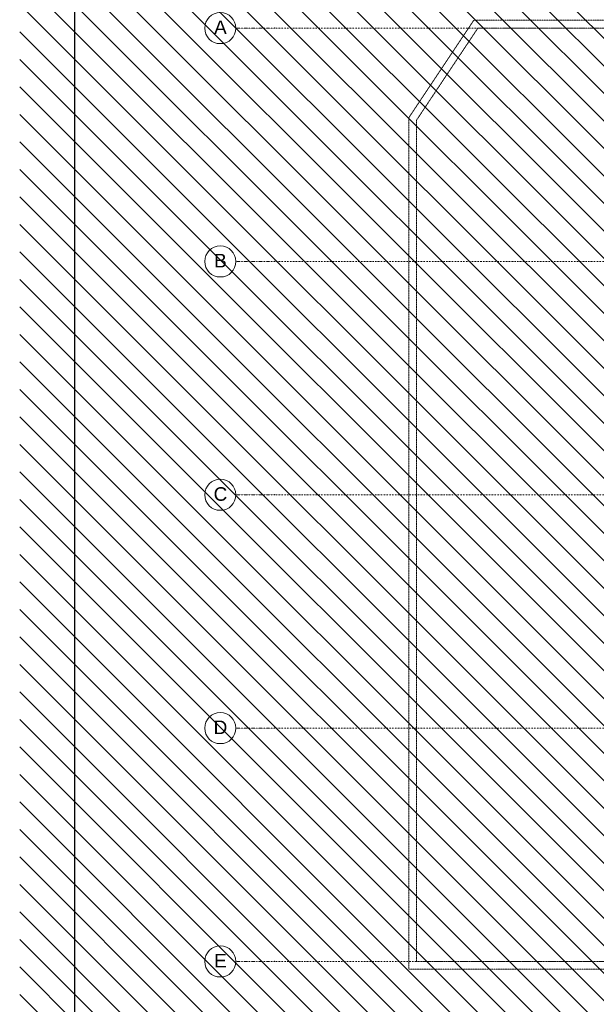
# Model space of a CAD drawing. Header units: centimetres. Extents: x -1589 to 108054, y -205274 to 31709.
# Tile 159 of 256: x -996 to 487, y 27160 to 29692. Entities that reach past the tile are written whole.
import ezdxf

# ---------------------------------------------------------------- set-up
doc = ezdxf.new("R2010")
doc.units = ezdxf.units.CM
doc.header["$LTSCALE"] = 0.01
doc.header["$MEASUREMENT"] = 0
doc.linetypes.add('Krawędzie ukryte', pattern=[27, 20, -7])
doc.linetypes.add('Kropki i Kreski', pattern=[72, 36, -18, 0, -18])
doc.layers.add('4_osie.ISTN', color=7, linetype='Continuous')
doc.layers.add('5_opisy.K_IR', color=7, linetype='Continuous')
doc.styles.add('GENERATED_STYLE_1', font='txt')

msp = doc.modelspace()

# ---------------------------------------------------------------- hatches: boundary and pattern name
at = {"layer": '5_opisy.K_IR', "linetype": 'Continuous', "lineweight": 5}
h = msp.add_hatch(dxfattribs=at)
h.set_pattern_fill('PZT_oznaczenia_dróg_dla__78', color=8, style=0, pattern_type=2)
h.set_pattern_definition([(315, (3e-13, 28099.415), (35.35534, 35.35534), [])])
h.paths.add_polyline_path([(-995.5427, 26250.50296), (7161.18434, 26250.50296), (7161.18434, 30690.55678), (-995.5427, 30690.55678)])
h.paths.add_polyline_path([(818.63417, 27460.4239), (818.63417, 27250.50296), (4025.67745, 27250.3437), (4010.26468, 27846.68343), (4241.74987, 27846.68343), (4241.74938, 27871.68393), (4151.3174, 28019.03017), (4151.12243, 28044.03017), (4002.47423, 28044.03017), (4002.47423, 29052.5761), (4675.54492, 29052.5761), (4675.54492, 27246.25206), (6097.99749, 27246.26206), (6097.99749, 29690.55678), (1582.3586, 29690.55678), (1582.3586, 30246.26892), (902.3586, 30246.26892), (902.3586, 29690.55678), (818.63417, 29690.55678), (818.63417, 27654.43852), (818.60814, 27654.83519), (666.2756, 27654.51476), (666.02981, 27460.70225)], flags=0)

# ---------------------------------------------------------------- linework, layer by layer
msp.add_lwpolyline([(-853.44225, 25768.60037), (-853.44225, 28738.60037), (-853.44225, 31708.60037), (8116.55775, 31708.60037)])
at = {"layer": '4_osie.ISTN', "color": 7, "linetype": 'Kropki i Kreski', "lineweight": 0}
for p, q in [((-339.90098, 29670.50296), (-439.90098, 29670.50296)), ((-339.90098, 29070.50296), (-439.90098, 29070.50296)), ((-339.90098, 28470.50296), (-439.90098, 28470.50296)), ((-339.90098, 27870.50296), (-439.90098, 27870.50296)), ((-339.90098, 27270.50296), (-439.90098, 27270.50296))]:
    msp.add_line(p, q, dxfattribs=at)
at = {"layer": '4_osie.ISTN', "color": 7, "linetype": 'Kropki i Kreski', "lineweight": 0, "ltscale": 10}
for p, q in [((3732.51489, 29670.50296), (-339.90098, 29670.50296)), ((3732.51489, 29070.50296), (-339.90098, 29070.50296)), ((3732.51489, 28470.50296), (-339.90098, 28470.50296)), ((3732.51489, 27870.50296), (-339.90098, 27870.50296)), ((3732.51489, 27270.50296), (-339.90098, 27270.50296))]:
    msp.add_line(p, q, dxfattribs=at)
at = {"layer": '4_osie.ISTN', "color": 7, "linetype": 'Continuous', "lineweight": 0}
for centre in [(-479.90098, 29670.50296), (-479.90098, 29070.50296), (-479.90098, 28470.50296), (-479.90098, 27870.50296), (-479.90098, 27270.50296)]:
    msp.add_circle(centre, 40, dxfattribs=at)
at = {"layer": '4_osie.ISTN', "color": 7, "linetype": 'Kropki i Kreski', "lineweight": 0}
for p in [(-339.90098, 29670.50296), (-339.90098, 29670.50296), (-339.90098, 29070.50296), (-339.90098, 29070.50296), (-339.90098, 28470.50296), (-339.90098, 28470.50296), (-339.90098, 27870.50296), (-339.90098, 27870.50296), (-339.90098, 27270.50296), (-339.90098, 27270.50296)]:
    msp.add_point(p, dxfattribs=at)
at = {"layer": '5_opisy.K_IR', "color": 8, "linetype": 'Krawędzie ukryte', "lineweight": 5}
for points in [[(818.63417, 29690.55678), (171.53177, 29690.55678), (4.4573, 29439.78653), (4.4573, 27250.50296), (818.63417, 27250.50296)], [(818.63417, 29670.55678), (182.2392, 29670.55678), (24.4573, 29433.7342), (24.4573, 27270.50296), (818.63417, 27270.50296)]]:
    msp.add_lwpolyline(points, dxfattribs=at)

# ---------------------------------------------------------------- texts
at = {"layer": '4_osie.ISTN', "color": 7, "lineweight": 0, "char_height": 35, "attachment_point": 4, "style": 'GENERATED_STYLE_1'}
for s, insert in [('\\A1;{\\pql;\\pt0;\\fArial|b0|i0|c238|p38;A}', (-495.90148, 29672.50346)), ('\\A1;{\\pql;\\pt0;\\fArial|b0|i0|c238|p38;B}', (-495.90148, 29072.50346)), ('\\A1;{\\pql;\\pt0;\\fArial|b0|i0|c238|p38;C}', (-497.18148, 28472.21546)), ('\\A1;{\\pql;\\pt0;\\fArial|b0|i0|c238|p38;D}', (-497.18148, 27872.50346)), ('\\A1;{\\pql;\\pt0;\\fArial|b0|i0|c238|p38;E}', (-495.90148, 27272.50346))]:
    msp.add_mtext(s, dxfattribs=dict(at, insert=insert))

doc.saveas('drawing.dxf')
